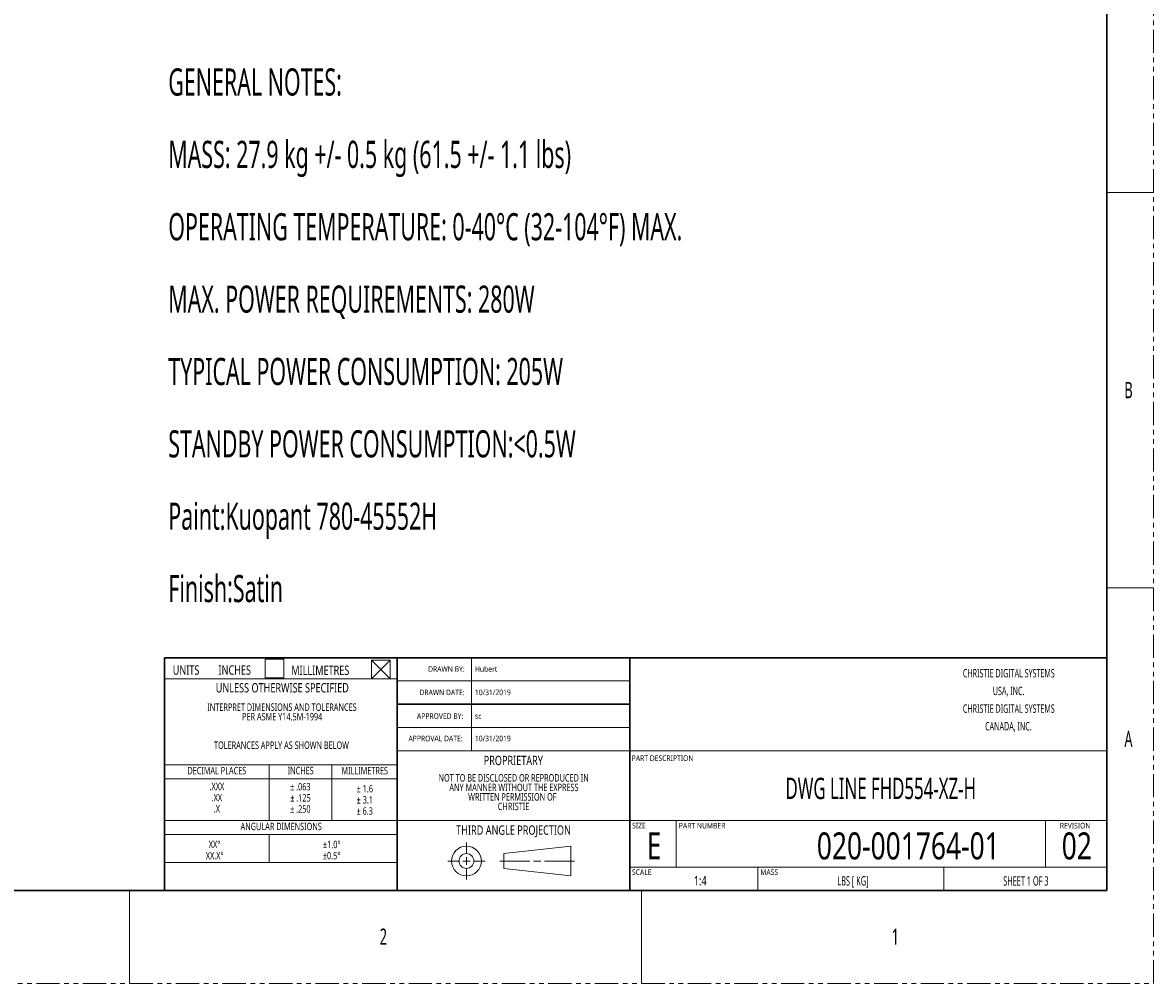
# Model space of a CAD drawing. Header units: millimetres. Extents: x 0 to 1118, y 0 to 864.
# Tile 53 of 69: x 809 to 1118, y 0 to 262. Entities that reach past the tile are written whole.
import ezdxf

# ---------------------------------------------------------------- set-up
doc = ezdxf.new("R2010")
doc.units = ezdxf.units.MM
doc.linetypes.add('PHANTOM', pattern=[12.7, 6.35, -1.27, 1.27, -1.27, 1.27, -1.27])
doc.styles.add('SLDTEXTSTYLE0', font='meiryo.ttc', dxfattribs={"width": 0.605})
doc.styles.add('SLDTEXTSTYLE1', font='meiryo.ttc', dxfattribs={"width": 0.6})
doc.styles.add('SLDTEXTSTYLE2', font='meiryo.ttc', dxfattribs={"width": 0.75})

# ---------------------------------------------------------------- blocks, each defined once
blk = doc.blocks.new('SW_NOTE_0')
at = {"color": 0, "linetype": 'Continuous', "lineweight": 0, "char_height": 7.4083, "attachment_point": 1, "style": 'SLDTEXTSTYLE0'}
for s, insert in [('GENERAL NOTES:', (0, 9.55)), ('MASS: 27.9 kg +/- 0.5 kg (61.5 +/- 1.1 lbs)', (0, -10.21)), ('OPERATING TEMPERATURE: 0-40°C (32-104°F) MAX.', (0, -29.96)), ('MAX. POWER REQUIREMENTS: 280W', (0, -49.72)), ('TYPICAL POWER CONSUMPTION: 205W', (0, -69.47)), ('STANDBY POWER CONSUMPTION:<0.5W', (0, -89.23)), ('Paint:Kuopant 780-45552H', (0, -108.98)), ('Finish:Satin', (0, -128.74))]:
    blk.add_mtext(s, dxfattribs=dict(at, insert=insert))
blk = doc.blocks.new('SW_NOTE_2')
at = {"color": 0, "linetype": 'Continuous', "lineweight": 0, "char_height": 2.286, "attachment_point": 2, "style": 'SLDTEXTSTYLE0'}
for s, insert in [('CHRISTIE DIGITAL SYSTEMS', (21.65, 2.95)), ('USA, INC.', (21.61, -1.88)), ('CHRISTIE DIGITAL SYSTEMS', (21.65, -6.71)), ('CANADA, INC.', (21.54, -11.53))]:
    blk.add_mtext(s, dxfattribs=dict(at, insert=insert))
blk = doc.blocks.new('SW_NOTE_3')
at = {"color": 0, "linetype": 'Continuous', "lineweight": 0, "char_height": 2.032, "attachment_point": 2, "style": 'SLDTEXTSTYLE2'}
for s, insert in [('NOT TO BE DISCLOSED OR REPRODUCED IN', (26.92, 2.62)), ('ANY MANNER WITHOUT THE EXPRESS', (27.01, 0.02)), ('WRITTEN PERMISSION OF', (26.57, -2.57)), ('CHRISTIE', (26.91, -5.17))]:
    blk.add_mtext(s, dxfattribs=dict(at, insert=insert))
blk = doc.blocks.new('SW_NOTE_4')
at = {"color": 0, "linetype": 'Continuous', "lineweight": 0, "char_height": 2.032, "attachment_point": 2, "style": 'SLDTEXTSTYLE2'}
for s, insert in [('.XXX', (3.14, 2.62)), ('.XX', (3.14, -0.43)), ('.X', (3.13, -3.48))]:
    blk.add_mtext(s, dxfattribs=dict(at, insert=insert))
blk = doc.blocks.new('SW_NOTE_5')
at = {"color": 0, "linetype": 'Continuous', "lineweight": 0, "char_height": 2.032, "attachment_point": 2, "style": 'SLDTEXTSTYLE2'}
for s, insert in [('± .063', (3.78, 2.62)), ('± .125', (3.81, -0.43)), ('± .250', (3.77, -3.48))]:
    blk.add_mtext(s, dxfattribs=dict(at, insert=insert))
blk = doc.blocks.new('SW_NOTE_7')
at = {"color": 0, "linetype": 'Continuous', "lineweight": 0, "char_height": 2.032, "attachment_point": 2, "style": 'SLDTEXTSTYLE2'}
for s, insert in [('XX°', (2.38, 2.62)), ('XX.X°', (2.41, -0.43))]:
    blk.add_mtext(s, dxfattribs=dict(at, insert=insert))
blk = doc.blocks.new('SW_NOTE_8')
at = {"color": 0, "linetype": 'Continuous', "lineweight": 0, "char_height": 2.032, "attachment_point": 2, "style": 'SLDTEXTSTYLE2'}
for s, insert in [('±1.0°', (3.18, 2.62)), ('±0.5°', (3.14, -0.43))]:
    blk.add_mtext(s, dxfattribs=dict(at, insert=insert))
blk = doc.blocks.new('SW_NOTE_9')
at = {"color": 0, "linetype": 'Continuous', "lineweight": 0, "char_height": 2.032, "attachment_point": 2, "style": 'SLDTEXTSTYLE2'}
for s, insert in [('INTERPRET DIMENSIONS AND TOLERANCES', (26.42, 2.62)), ('PER ASME Y14.5M-1994', (26.48, 0.02)), ('TOLERANCES APPLY AS SHOWN BELOW', (26.29, -7.77))]:
    blk.add_mtext(s, dxfattribs=dict(at, insert=insert))

msp = doc.modelspace()

# ---------------------------------------------------------------- linework, layer by layer
at = {"color": 7, "linetype": 'PHANTOM', "lineweight": 0}
for p, q in [((1117.6, 0), (1117.6, 863.6)), ((0, 0), (1117.6, 0))]:
    msp.add_line(p, q, dxfattribs=at)
at = {"color": 7, "linetype": 'Continuous', "lineweight": 30}
for p, q in [((1104.9, 838.2), (1104.9, 25.4)), ((911.225, 88.9), (847.725, 88.9)), ((847.725, 25.4), (847.725, 88.9)), ((904.2573, 88.265), (909.3373, 83.185)), ((909.3373, 88.265), (904.2573, 83.185)), ((974.725, 88.9), (911.225, 88.9)), ((911.225, 25.4), (911.225, 88.9)), ((1104.9, 88.9), (974.725, 88.9)), ((974.725, 25.4), (974.725, 88.9)), ((911.225, 76.2), (974.725, 76.2)), ((12.7, 25.4), (1104.9, 25.4))]:
    msp.add_line(p, q, dxfattribs=at)
at = {"color": 7, "linetype": 'Continuous', "lineweight": 0}
for p, q in [((1104.9, 215.9), (1117.6, 215.9)), ((1104.9, 107.95), (1117.6, 107.95)), ((847.725, 25.4), (847.725, 88.9)), ((875.2135, 88.4857), (880.2935, 88.4857)), ((875.2135, 83.4057), (875.2135, 88.4857)), ((880.2935, 88.4857), (880.2935, 83.4057)), ((904.2573, 88.265), (909.3373, 88.265)), ((904.2573, 83.185), (904.2573, 88.265)), ((909.3373, 88.265), (909.3373, 83.185)), ((911.225, 25.4), (911.225, 88.9)), ((931.545, 63.5), (931.545, 88.9)), ((974.725, 25.4), (974.725, 88.9)), ((1104.9, 25.4), (1104.9, 88.9)), ((880.2935, 83.4057), (875.2135, 83.4057)), ((911.225, 83.185), (847.725, 83.185)), ((909.3373, 83.185), (904.2573, 83.185)), ((974.725, 82.55), (911.225, 82.55)), ((974.725, 76.2), (911.225, 76.2)), ((974.725, 69.85), (911.225, 69.85)), ((974.725, 69.85), (911.225, 69.85)), ((911.225, 63.5), (974.725, 63.5)), ((1104.9, 63.5), (974.725, 63.5)), ((847.725, 59.69), (911.225, 59.69)), ((876.3, 44.45), (876.3, 59.69)), ((893.445, 44.45), (893.445, 59.69)), ((847.725, 55.88), (911.225, 55.88)), ((847.725, 44.45), (911.225, 44.45)), ((911.225, 44.45), (974.725, 44.45)), ((1104.9, 44.45), (974.725, 44.45)), ((987.425, 31.75), (987.425, 44.45)), ((1088.2, 31.75), (1088.2, 44.45)), ((847.725, 40.64), (911.225, 40.64)), ((876.3, 33.02), (876.3, 40.64)), ((930.1603, 38.481), (930.1603, 35.433)), ((958.6083, 37.465), (940.3203, 35.433)), ((958.6083, 29.337), (958.6083, 37.465)), ((930.1603, 34.417), (930.1603, 32.385)), ((940.3203, 35.433), (940.3203, 31.369)), ((847.725, 33.02), (911.225, 33.02)), ((925.0803, 33.401), (928.1283, 33.401)), ((929.1443, 33.401), (931.1763, 33.401)), ((930.1603, 31.369), (930.1603, 28.321)), ((932.1923, 33.401), (935.2403, 33.401)), ((947.4323, 33.401), (939.3043, 33.401)), ((940.3203, 31.369), (958.6083, 29.337)), ((948.4483, 33.401), (950.4803, 33.401)), ((951.4963, 33.401), (959.6243, 33.401)), ((1104.9, 31.75), (974.725, 31.75)), ((1009.65, 25.4), (1009.65, 31.75)), ((1060.45, 25.4), (1060.45, 31.75)), ((784.225, 25.4), (847.725, 25.4)), ((838.2, 25.4), (838.2, 0)), ((911.225, 25.4), (847.725, 25.4)), ((974.725, 25.4), (911.225, 25.4)), ((1104.9, 25.4), (974.725, 25.4)), ((977.9, 25.4), (977.9, 0))]:
    msp.add_line(p, q, dxfattribs=at)
for radius in [4.064, 2.032]:
    msp.add_circle((930.1603, 33.401), radius, dxfattribs=at)

# ---------------------------------------------------------------- block references
for name, p in [('SW_NOTE_0', (848.8012, 240.2218)), ('SW_NOTE_2', (1056.4945, 82.8691)), ('SW_NOTE_9', (853.3965, 73.8118)), ('SW_NOTE_3', (916.1144, 54.5001)), ('SW_NOTE_4', (858.9323, 52.1485)), ('SW_NOTE_5', (881.0539, 52.1002)), ('SW_NOTE_7', (859.0402, 36.3332)), ('SW_NOTE_8', (890.2319, 36.3365))]:
    msp.add_blockref(name, p, dxfattribs=at)

# ---------------------------------------------------------------- texts
for s, insert, char_height, attachment_point, style in [('B', (1109.6943, 164.1977), 4.445, 1, 'SLDTEXTSTYLE1'), ('UNITS', (850.0064, 86.8043), 2.54, 1, 'SLDTEXTSTYLE2'), ('INCHES', (862.4901, 86.8043), 2.54, 1, 'SLDTEXTSTYLE2'), ('MILLIMETRES', (882.368, 86.7563), 2.54, 1, 'SLDTEXTSTYLE2'), ('DRAWN BY:', (919.6877, 86.5791), 1.524, 1, 'SLDTEXTSTYLE2'), ('Hubert', (932.4679, 86.5791), 1.524, 1, 'SLDTEXTSTYLE2'), ('UNLESS OTHERWISE SPECIFIED', (879.915, 81.9627), 2.54, 2, 'SLDTEXTSTYLE2'), ('DRAWN DATE:', (917.3266, 80.2091), 1.524, 1, 'SLDTEXTSTYLE2'), ('APPROVED BY:', (916.6408, 73.7269), 1.524, 1, 'SLDTEXTSTYLE2'), ('sc', (932.4679, 73.7269), 1.524, 1, 'SLDTEXTSTYLE2'), ('A', (1109.6943, 68.9477), 4.445, 1, 'SLDTEXTSTYLE1'), ('APPROVAL DATE:', (914.3352, 67.6116), 1.524, 1, 'SLDTEXTSTYLE2'), ('PROPRIETARY', (942.9454, 62.1277), 2.54, 2, 'SLDTEXTSTYLE2'), ('PART DESCRIPTION', (975.2586, 62.2492), 1.524, 1, 'SLDTEXTSTYLE2'), ('DECIMAL PLACES', (862.0489, 59.0967), 2.032, 2, 'SLDTEXTSTYLE2'), ('INCHES', (884.9156, 59.1253), 2.032, 2, 'SLDTEXTSTYLE2'), ('MILLIMETRES', (902.4116, 59.0917), 2.032, 2, 'SLDTEXTSTYLE2'), ('DWG LINE FHD554-XZ-H', (1043.2064, 56.1394), 5.820833, 2, 'SLDTEXTSTYLE0'), ('ANGULAR DIMENSIONS', (879.6107, 43.8638), 2.032, 2, 'SLDTEXTSTYLE2'), ('SIZE', (975.3653, 43.8363), 1.524, 1, 'SLDTEXTSTYLE2'), ('PART NUMBER', (988.1029, 43.8158), 1.524, 1, 'SLDTEXTSTYLE2'), ('REVISION', (1092.0657, 43.8158), 1.524, 1, 'SLDTEXTSTYLE2'), ('THIRD ANGLE PROJECTION', (943.0173, 43.1159), 2.54, 2, 'SLDTEXTSTYLE2'), ('E', (981.3298, 41.2159), 7.366, 2, 'SLDTEXTSTYLE2'), ('020-001764-01', (1075.676, 41.2159), 7.366, 3, 'SLDTEXTSTYLE2'), ('{02}', (1096.7051, 41.2159), 7.366, 2, 'SLDTEXTSTYLE2'), ('SCALE', (975.3369, 31.1296), 1.524, 1, 'SLDTEXTSTYLE2'), ('MASS', (1010.3403, 31.1337), 1.524, 1, 'SLDTEXTSTYLE2'), ('1:4', (993.9463, 29.2719), 2.54, 2, 'SLDTEXTSTYLE2'), ('LBS [ KG]', (1035.6107, 29.2637), 2.54, 2, 'SLDTEXTSTYLE0'), ('SHEET 1 OF 3', (1082.8167, 29.2371), 2.54, 2, 'SLDTEXTSTYLE0'), ('2', (906.4942, 14.9727), 4.445, 1, 'SLDTEXTSTYLE1'), ('1', (1046.1943, 14.9727), 4.445, 1, 'SLDTEXTSTYLE1')]:
    msp.add_mtext(s, dxfattribs=dict(at, insert=insert, char_height=char_height, attachment_point=attachment_point, style=style))
at = {"color": 7, "linetype": 'Continuous', "lineweight": 0, "char_height": 1.524, "width": 0.1, "attachment_point": 1, "style": 'SLDTEXTSTYLE2'}
for insert in [(932.4679, 80.2091), (932.4679, 67.6116)]:
    msp.add_mtext('{10/31/2019}', dxfattribs=dict(at, insert=insert))
at = {"color": 0, "linetype": 'Continuous', "lineweight": 0, "char_height": 2.032, "attachment_point": 2, "style": 'SLDTEXTSTYLE0'}
for s, insert in [('± 1.6', (902.437, 54.1748)), ('± 3.1', (902.4293, 51.1268)), ('± 6.3', (902.401, 48.0788))]:
    msp.add_mtext(s, dxfattribs=dict(at, insert=insert))

doc.saveas('drawing.dxf')
